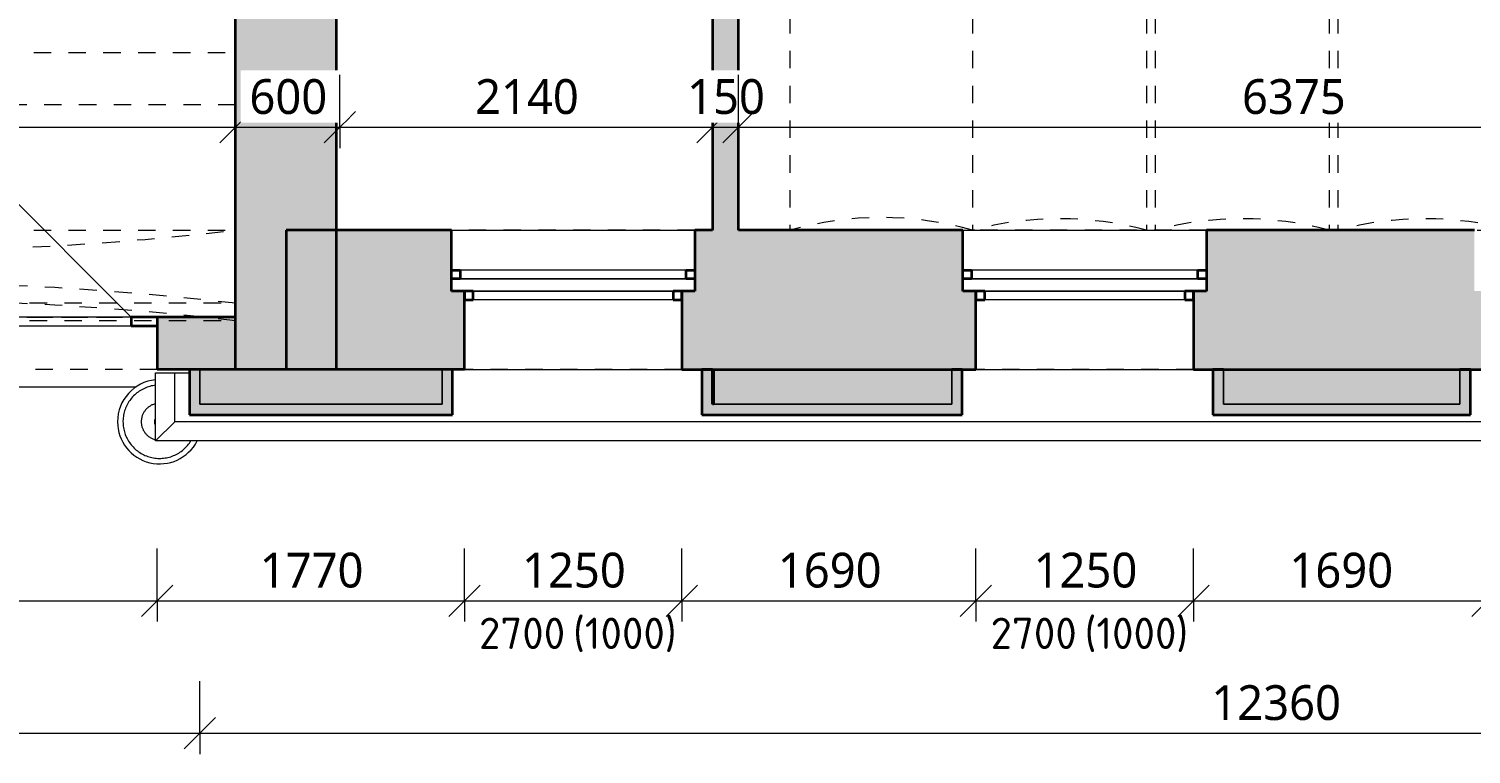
# Model space of a CAD drawing. Header units: metres. Extents: x -2.5 to 41.7, y -3 to 31.6.
# Tile 13 of 23: x 20.6 to 28.9, y -1.7 to 2.5. Entities that reach past the tile are written whole.
import ezdxf

# ---------------------------------------------------------------- set-up
doc = ezdxf.new("R2010")
doc.units = ezdxf.units.M
doc.linetypes.add('AV - Cerch_ 1 tecka 2mm', pattern=[0.004, 0.002, -0.001, 0, -0.001])
doc.layers.add('AV-KOTY', color=5, linetype='Continuous', lineweight=13, true_color=0x0000ff)
for name, color, linetype, lineweight in [('AV-KOTY-100', 7, 'Continuous', 5), ('AV-SRAFY', 7, 'Continuous', 35), ('AV-STAVBA', 7, 'Continuous', 18)]:
    doc.layers.add(name, color=color, linetype=linetype, lineweight=lineweight)
doc.styles.add('ISOCPEUR', font='isocpeur.ttf', dxfattribs={"height": 0.18})
doc.styles.add('Trebuchet MS', font='trebuc.ttf', dxfattribs={"height": 0.2})
doc.dimstyles.new('2_mm_-_O_-_Blue_-_mm', dxfattribs={"dimscale": 0.3048, "dimtxt": 0.20619, "dimasz": 0.590551, "dimexe": 0.393701, "dimexo": 0.0625, "dimgap": 0.065617, "dimtad": 1, "dimdec": 0, "dimlfac": 1000, "dimzin": 0, "dimdsep": 46, "dimtxsty": 'Trebuchet MS', "dimblk1": 'OBLIQUE', "dimblk2": 'OBLIQUE', "dimsah": 1, "dimcen": 0.09, "dimazin": 0, "dimtfac": 1, "dimtdec": 4, "dimtix": 1, "dimtmove": 0, "dimatfit": 3, "dimfxl": 0.984252, "dimfxlon": 1, "dimtvp": 1, "dimtfill": 1, "dimtolj": 1, "dimtzin": 0, "dimarcsym": 2})
doc.dimstyles.new('2_mm_-_O_-_Blue_-_mm_-_zaokrouhlena', dxfattribs={"dimscale": 0.3048, "dimtxt": 0.20619, "dimasz": 0.590551, "dimexe": 0.393701, "dimexo": 0.0625, "dimgap": 0.065617, "dimtad": 1, "dimdec": 0, "dimlfac": 1000, "dimrnd": 10, "dimzin": 0, "dimdsep": 46, "dimtxsty": 'Trebuchet MS', "dimblk1": 'OBLIQUE', "dimblk2": 'OBLIQUE', "dimsah": 1, "dimcen": 0.09, "dimazin": 0, "dimtfac": 1, "dimtdec": 4, "dimtix": 1, "dimtmove": 0, "dimatfit": 3, "dimfxl": 0.984252, "dimfxlon": 1, "dimtvp": 1, "dimtfill": 1, "dimtolj": 1, "dimtzin": 0, "dimarcsym": 2})

# ---------------------------------------------------------------- blocks, each defined once
blk = doc.blocks.new('GM_Otvor s klenutým nadpražím - 4160x5200-1335175-1NP')
at = {"layer": 'AV-STAVBA', "linetype": 'AV - Cerch_ 1 tecka 2mm', "lineweight": 13}
for p, q in [((-2.08, 0.45), (2.08, 0.45)), ((1.9965, -0.07), (-1.9965, -0.07))]:
    blk.add_line(p, q, dxfattribs=at)
for centre, start, end in [((0, 18.4167), 263.39627, 276.60373), ((0, -18.0367), 83.39627, 96.60373)]:
    blk.add_arc(centre, 18.0867, start, end, dxfattribs=at)
blk = doc.blocks.new('DO_2_Ocel__členěné dřevěné vrata - 1500x1970-1358107-1NP')
at = {"layer": 'AV-STAVBA'}
for p, q in [((-1.5, 1.65), (-1.5, 0.15)), ((1.5, 0.15), (0.4393, 1.2107)), ((0.75, 0.85), (0.75, 0.15)), ((-1.5, 0.1), (1.5, 0.1)), ((0, 0.15), (0, 0.1))]:
    blk.add_line(p, q, dxfattribs=at)
at = {"layer": 'AV-STAVBA', "lineweight": 35}
for p, q in [((-1.5, 0.15), (-1.65, 0.15)), ((-1.65, 0.1), (-1.5, 0.1)), ((-1.5, 0.1), (-1.5, 0.15)), ((1.65, 0.15), (1.5, 0.15)), ((1.5, 0.15), (1.5, 0.1)), ((1.5, 0.1), (1.65, 0.1))]:
    blk.add_line(p, q, dxfattribs=at)
at = {"layer": 'AV-STAVBA', "linetype": 'AV - Cerch_ 1 tecka 2mm'}
for p, q in [((-1.65, 0.15), (1.65, 0.15)), ((-1.5, 0.15), (1.5, 0.15)), ((-1.5, 0.1), (1.5, 0.1)), ((1.65, -0.15), (-1.65, -0.15))]:
    blk.add_line(p, q, dxfattribs=at)
at = {"layer": 'AV-STAVBA'}
for centre, radius, start, end in [((-1.5, 0.15), 1.5, 360, 90), ((1.5, 0.15), 1.5, 135, 180), ((0.75, 0.15), 0.7, 90, 180)]:
    blk.add_arc(centre, radius, start, end, dxfattribs=at)
blk = doc.blocks.new('GM_Void_valená klenba - GM_Void_valená klenba-1557060-1NP')
at = {"layer": 'AV-STAVBA', "linetype": 'AV - Cerch_ 1 tecka 2mm', "lineweight": 13}
for p, q in [((-0.525, 3.115), (-0.525, -3.115)), ((-0.525, 3.115), (0.525, 3.115)), ((0.525, 3.115), (0.525, -3.115)), ((-0.525, -3.115), (0.525, -3.115))]:
    blk.add_line(p, q, dxfattribs=at)
for centre, start, end in [((0, 4.9722), 254.21545, 285.78455), ((0, -4.9722), 74.21545, 105.78455)]:
    blk.add_arc(centre, 1.93, start, end, dxfattribs=at)
blk = doc.blocks.new('GM_Void_valená klenba - GM_Void_valená klenba-1557061-1NP')
at = {"layer": 'AV-STAVBA', "linetype": 'AV - Cerch_ 1 tecka 2mm', "lineweight": 13}
for p, q in [((-0.5, 3.115), (-0.5, -3.115)), ((-0.5, 3.115), (0.5, 3.115)), ((0.5, 3.115), (0.5, -3.115)), ((-0.5, -3.115), (0.5, -3.115))]:
    blk.add_line(p, q, dxfattribs=at)
for centre, start, end in [((0, 4.9791), 254.98527, 285.01473), ((0, -4.9791), 74.98527, 105.01473)]:
    blk.add_arc(centre, 1.93, start, end, dxfattribs=at)
blk = doc.blocks.new('SFR_Trám_obdelník - 300x380-1644687-1NP')
at = {"layer": 'AV-STAVBA', "linetype": 'AV - Cerch_ 1 tecka 2mm', "lineweight": 13}
for p, q in [((-2.08, -0.15), (-2.08, 0.15)), ((-2.08, 0.15), (2.08, 0.15)), ((2.08, 0.15), (2.08, -0.15)), ((2.08, -0.15), (-2.08, -0.15))]:
    blk.add_line(p, q, dxfattribs=at)
blk = doc.blocks.new('Zdobná fasáda 1NP - Zdobná fasáda 1NP-1554848-1NP')
at = {"layer": 'AV-STAVBA'}
for points in [[(21.5598, 0.2882), (23.0714, 0.2882), (23.0714, 0.5482), (23.0114, 0.5482), (23.0114, 0.3482), (21.6198, 0.3482), (21.6198, 0.5482), (21.5598, 0.5482), (21.5598, 0.3812)], [(24.5048, 0.2882), (26.0014, 0.2882), (26.0014, 0.5482), (25.9414, 0.5482), (25.9414, 0.3482), (24.5648, 0.3482), (24.5648, 0.5482), (24.5048, 0.5482)], [(28.9214, 0.2882), (28.9214, 0.5482), (28.8614, 0.5482), (28.8614, 0.3482), (27.5014, 0.3482), (27.5014, 0.5482), (27.4414, 0.5482), (27.4414, 0.2882)]]:
    blk.add_hatch(color=256, dxfattribs=at).paths.add_polyline_path(points)
for p, q in [((21.3648, 0.5282), (21.4748, 0.5282)), ((21.3648, 0.1382), (21.3648, 0.5282)), ((21.4748, 0.2482), (21.4748, 0.5282)), ((21.6198, 0.3482), (21.6198, 0.5482)), ((23.0114, 0.5482), (23.0114, 0.3482)), ((25.9414, 0.5482), (25.9414, 0.3482)), ((27.5014, 0.3482), (27.5014, 0.5482)), ((28.8614, 0.5482), (28.8614, 0.3482)), ((23.0114, 0.3482), (21.6198, 0.3482)), ((25.9414, 0.3482), (24.5714, 0.3482)), ((28.8614, 0.3482), (27.5014, 0.3482)), ((21.4748, 0.2482), (21.3648, 0.1382)), ((33.9191, 0.2482), (21.4748, 0.2482)), ((33.8298, 0.1382), (21.3648, 0.1382))]:
    blk.add_line(p, q, dxfattribs=at)
at = {"layer": 'AV-STAVBA', "lineweight": 35}
for p, q in [((21.6198, 0.5482), (21.5598, 0.5482)), ((21.5598, 0.5482), (21.5598, 0.2882)), ((23.0714, 0.5482), (23.0114, 0.5482)), ((23.0714, 0.2882), (23.0714, 0.5482)), ((24.5648, 0.5482), (24.5048, 0.5482)), ((24.5048, 0.5482), (24.5048, 0.2882)), ((24.5648, 0.3482), (24.5648, 0.5482)), ((26.0014, 0.5482), (25.9414, 0.5482)), ((26.0014, 0.2882), (26.0014, 0.5482)), ((27.5014, 0.5482), (27.4414, 0.5482)), ((27.4414, 0.5482), (27.4414, 0.2882)), ((28.9214, 0.5482), (28.8614, 0.5482)), ((28.9214, 0.2882), (28.9214, 0.5482)), ((24.5714, 0.3482), (24.5648, 0.3482)), ((21.5598, 0.2882), (23.0714, 0.2882)), ((24.5048, 0.2882), (26.0014, 0.2882)), ((27.4414, 0.2882), (28.9214, 0.2882))]:
    blk.add_line(p, q, dxfattribs=at)
at = {"layer": 'AV-STAVBA', "flags": 128}
for points in [[(21.3648, 0.4575), (21.3571, 0.4565), (21.3488, 0.4551), (21.3405, 0.4534), (21.3323, 0.4513), (21.3243, 0.4489), (21.3163, 0.4462), (21.3084, 0.4431), (21.3007, 0.4398), (21.2931, 0.4361), (21.2857, 0.4322), (21.2784, 0.4279), (21.2713, 0.4234), (21.2644, 0.4185), (21.2577, 0.4134), (21.2512, 0.4081), (21.2449, 0.4025), (21.2388, 0.3966), (21.233, 0.3905), (21.2275, 0.3842), (21.2221, 0.3776), (21.2171, 0.3709), (21.2123, 0.3639), (21.2079, 0.3568), (21.2037, 0.3495), (21.1997, 0.342), (21.1961, 0.3344), (21.1929, 0.3267), (21.1899, 0.3188), (21.1872, 0.3108), (21.1849, 0.3027), (21.1829, 0.2945), (21.1812, 0.2863), (21.1798, 0.2779), (21.1788, 0.2696), (21.1781, 0.2612), (21.1777, 0.2528), (21.1777, 0.2482)], [(21.3644, 0.3511), (21.3603, 0.3501), (21.3562, 0.3489), (21.3522, 0.3475), (21.3483, 0.346), (21.3444, 0.3443), (21.3406, 0.3425), (21.3369, 0.3405), (21.3332, 0.3383), (21.3297, 0.3361), (21.3262, 0.3336), (21.3228, 0.3311), (21.3196, 0.3284), (21.3164, 0.3256), (21.3134, 0.3226), (21.3105, 0.3196), (21.3077, 0.3164), (21.305, 0.3131), (21.3025, 0.3097), (21.3001, 0.3063), (21.2978, 0.3027), (21.2957, 0.299), (21.2938, 0.2953), (21.292, 0.2914), (21.2903, 0.2876), (21.2888, 0.2836), (21.2875, 0.2796), (21.2863, 0.2755), (21.2853, 0.2714), (21.2844, 0.2673), (21.2838, 0.2631), (21.2832, 0.2589), (21.2829, 0.2547), (21.2827, 0.2505), (21.2827, 0.2482)], [(21.1777, 0.2482), (21.1779, 0.2398), (21.1784, 0.2314), (21.1792, 0.223), (21.1804, 0.2146), (21.1819, 0.2064), (21.1837, 0.1981), (21.1859, 0.19), (21.1884, 0.1819), (21.1912, 0.174), (21.1943, 0.1662), (21.1978, 0.1585), (21.2015, 0.1509), (21.2055, 0.1435), (21.2099, 0.1363), (21.2145, 0.1293), (21.2194, 0.1224), (21.2246, 0.1157), (21.23, 0.1093), (21.2357, 0.1031), (21.2416, 0.0971), (21.2478, 0.0913), (21.2541, 0.0858), (21.2607, 0.0806), (21.2675, 0.0756), (21.2745, 0.0709), (21.2817, 0.0665), (21.2891, 0.0624), (21.2966, 0.0586), (21.3042, 0.0551), (21.312, 0.0519), (21.3199, 0.049), (21.328, 0.0464), (21.3361, 0.0441), (21.3443, 0.0422), (21.3526, 0.0406), (21.3609, 0.0393), (21.3693, 0.0384), (21.3777, 0.0378), (21.3861, 0.0375), (21.3945, 0.0376), (21.4029, 0.038), (21.4113, 0.0388), (21.4197, 0.0399), (21.428, 0.0413), (21.4362, 0.043), (21.4444, 0.0451), (21.4525, 0.0475), (21.4605, 0.0502), (21.4683, 0.0533), (21.476, 0.0566), (21.4836, 0.0603), (21.4911, 0.0643), (21.4983, 0.0685), (21.5054, 0.0731), (21.5124, 0.0779), (21.5191, 0.083), (21.5256, 0.0883), (21.5319, 0.0939), (21.5379, 0.0998), (21.5437, 0.1059), (21.5493, 0.1122), (21.5546, 0.1188), (21.5596, 0.1255), (21.5644, 0.1325), (21.568, 0.1382)], [(21.2827, 0.2482), (21.2828, 0.244), (21.283, 0.2398), (21.2835, 0.2356), (21.2841, 0.2314), (21.2848, 0.2272), (21.2857, 0.2231), (21.2868, 0.219), (21.2881, 0.215), (21.2895, 0.211), (21.291, 0.2071), (21.2928, 0.2032), (21.2946, 0.1994), (21.2967, 0.1957), (21.2988, 0.1921), (21.3012, 0.1885), (21.3036, 0.1851), (21.3062, 0.1818), (21.3089, 0.1785), (21.3118, 0.1754), (21.3148, 0.1724), (21.3178, 0.1695), (21.321, 0.1668), (21.3244, 0.1641), (21.3278, 0.1616), (21.3313, 0.1593), (21.3349, 0.1571), (21.3386, 0.155), (21.3423, 0.1531), (21.3462, 0.1513), (21.3501, 0.1497), (21.3541, 0.1483), (21.3581, 0.147), (21.3621, 0.1458), (21.3648, 0.1452)]]:
    blk.add_lwpolyline(points, dxfattribs=at)
at = {"layer": 'AV-STAVBA'}
for radius, start, end in [(0.2421, 95.62195, 180), (0.0301, 144, 180), (0.2421, 180, 332.9023), (0.0301, 180, 216)]:
    blk.add_arc((21.3884, 0.2482), radius, start, end, dxfattribs=at)
blk = doc.blocks.new('WI_2-1_dvojité_bez středního sloupku_vnější půlkruhové nadpraží - 1250x-1564289-1NP')
at = {"layer": 'AV-STAVBA', "linetype": 'AV - Cerch_ 1 tecka 2mm', "lineweight": 13}
for p, q in [((0.7, 0.4), (-0.7, 0.4)), ((0.625, 0.4), (-0.625, 0.4)), ((-0.625, 0.4), (0.625, 0.4)), ((0.7, -0.4), (-0.7, -0.4)), ((-0.7, -0.4), (0.7, -0.4)), ((0.625, -0.4), (-0.625, -0.4))]:
    blk.add_line(p, q, dxfattribs=at)
at = {"layer": 'AV-STAVBA', "lineweight": 35}
for p, q in [((-0.575, 0), (-0.625, 0)), ((-0.625, 0), (-0.625, -0.05)), ((-0.575, -0.05), (-0.575, 0)), ((-0.625, -0.05), (-0.575, -0.05)), ((0.625, 0), (0.575, 0)), ((0.575, 0), (0.575, -0.05)), ((0.575, -0.05), (0.625, -0.05)), ((0.625, -0.05), (0.625, 0)), ((-0.7, -0.17), (-0.7, -0.12)), ((-0.7, -0.12), (-0.65, -0.12)), ((-0.65, -0.12), (-0.65, -0.17)), ((0.65, -0.17), (0.65, -0.12)), ((0.65, -0.12), (0.7, -0.12)), ((0.7, -0.12), (0.7, -0.17)), ((-0.65, -0.17), (-0.7, -0.17)), ((0.7, -0.17), (0.65, -0.17))]:
    blk.add_line(p, q, dxfattribs=at)
at = {"layer": 'AV-STAVBA'}
for p, q in [((-0.625, -0.05), (-0.625, 0)), ((-0.625, 0), (0.625, 0)), ((-0.575, 0), (0.031, 0)), ((-0.575, -0.05), (-0.575, 0)), ((0.575, -0.05), (0.575, 0)), ((0.625, -0.05), (0.625, 0)), ((-0.625, -0.05), (0.625, -0.05)), ((0.031, -0.05), (-0.575, -0.05)), ((0.031, 0), (0.575, 0)), ((0.575, -0.05), (0.031, -0.05)), ((-0.7, -0.12), (-0.7, -0.17)), ((-0.7, -0.12), (0.7, -0.12)), ((0.031, -0.12), (-0.65, -0.12)), ((-0.65, -0.12), (-0.65, -0.17)), ((0.65, -0.12), (0.031, -0.12)), ((0.65, -0.12), (0.65, -0.17)), ((0.7, -0.12), (0.7, -0.17)), ((-0.7, -0.17), (0.7, -0.17)), ((-0.65, -0.17), (0.031, -0.17)), ((0.031, -0.17), (0.65, -0.17))]:
    blk.add_line(p, q, dxfattribs=at)
blk = doc.blocks.new('GM_Nika_obdélníková - 1400x1050-1564292-1NP')
at = {"layer": 'AV-STAVBA', "linetype": 'AV - Cerch_ 1 tecka 2mm'}
blk.add_line((-0.7, 0.4), (0.7, 0.4), dxfattribs=at)
blk = doc.blocks.new('GM_Otvor s klenutým nadpražím - 4160x5200-1561804-1NP')
at = {"layer": 'AV-STAVBA', "linetype": 'AV - Cerch_ 1 tecka 2mm', "lineweight": 13}
for p, q in [((-2.08, 0.4), (2.08, 0.4)), ((1.9965, -0.02), (-1.9965, -0.02))]:
    blk.add_line(p, q, dxfattribs=at)
for centre, start, end in [((0, 18.3667), 263.39627, 276.60373), ((0, -17.9867), 83.39627, 96.60373)]:
    blk.add_arc(centre, 18.0867, start, end, dxfattribs=at)
blk = doc.blocks.new('DIMBLOCK8-1NP')
at = {"layer": 'AV-KOTY-100', "color": 5, "true_color": 0x0000ff}
for p, q in [((17.6648, 1.9398), (17.6648, 2.2398)), ((21.8248, 1.9398), (21.8248, 2.2398)), ((17.6648, 1.9398), (17.7548, 2.0298)), ((21.8248, 1.9398), (21.9148, 2.0298)), ((17.6648, 1.9398), (17.5748, 1.8498)), ((17.6648, 1.9398), (21.8248, 1.9398)), ((17.6648, 1.9398), (17.6648, 1.8198)), ((21.8248, 1.9398), (21.7348, 1.8498)), ((21.8248, 1.9398), (21.8248, 1.8198))]:
    blk.add_line(p, q, dxfattribs=at)
at = {"layer": 'AV-KOTY-100', "color": 0, "insert": (19.4513, 2.2157), "char_height": 0.2, "width": 0.704541, "attachment_point": 1, "line_spacing_factor": 1.048425, "style": 'Trebuchet MS', "bg_fill": 3, "box_fill_scale": 1.25, "bg_fill_color": 256, "bg_fill_true_color": 13158600, "bg_fill_transparency": 0}
blk.add_mtext('4160', dxfattribs=at)
blk = doc.blocks.new('_Oblique')
at = {"color": 0, "linetype": 'ByBlock', "lineweight": -2}
blk.add_line((-0.5, -0.5), (0.5, 0.5), dxfattribs=at)
blk = doc.blocks.new('DIMBLOCK9-1NP')
at = {"layer": 'AV-KOTY-100', "color": 5, "true_color": 0x0000ff}
for p, q in [((21.8248, 1.9398), (21.8248, 2.2398)), ((22.4248, 1.9398), (22.4248, 2.2398)), ((21.8248, 1.9398), (21.9148, 2.0298)), ((22.4248, 1.9398), (22.5148, 2.0298)), ((21.8248, 1.9398), (21.7348, 1.8498)), ((21.8248, 1.9398), (22.4248, 1.9398)), ((21.8248, 1.9398), (21.8248, 1.8198)), ((22.4248, 1.9398), (22.3348, 1.8498)), ((22.4248, 1.9398), (22.4248, 1.8198))]:
    blk.add_line(p, q, dxfattribs=at)
at = {"layer": 'AV-KOTY-100', "color": 0, "insert": (21.9046, 2.2157), "char_height": 0.2, "width": 0.528406, "attachment_point": 1, "line_spacing_factor": 1.048425, "style": 'Trebuchet MS', "bg_fill": 3, "box_fill_scale": 1.25, "bg_fill_color": 256, "bg_fill_true_color": 13158600, "bg_fill_transparency": 0}
blk.add_mtext('600', dxfattribs=at)
blk = doc.blocks.new('DIMBLOCK10-1NP')
at = {"layer": 'AV-KOTY-100', "color": 5, "true_color": 0x0000ff}
for p, q in [((22.4248, 1.9398), (22.4248, 2.2398)), ((24.5648, 1.9398), (24.5648, 2.2398)), ((22.4248, 1.9398), (22.5148, 2.0298)), ((24.5648, 1.9398), (24.6548, 2.0298)), ((22.4248, 1.9398), (22.3348, 1.8498)), ((22.4248, 1.9398), (24.5648, 1.9398)), ((22.4248, 1.9398), (22.4248, 1.8198)), ((24.5648, 1.9398), (24.4748, 1.8498)), ((24.5648, 1.9398), (24.5648, 1.8198))]:
    blk.add_line(p, q, dxfattribs=at)
at = {"layer": 'AV-KOTY-100', "color": 0, "insert": (23.2013, 2.2157), "char_height": 0.2, "width": 0.704541, "attachment_point": 1, "line_spacing_factor": 1.048425, "style": 'Trebuchet MS', "bg_fill": 3, "box_fill_scale": 1.25, "bg_fill_color": 256, "bg_fill_true_color": 13158600, "bg_fill_transparency": 0}
blk.add_mtext('2140', dxfattribs=at)
blk = doc.blocks.new('DIMBLOCK11-1NP')
at = {"layer": 'AV-KOTY-100', "color": 5, "true_color": 0x0000ff}
for p, q in [((24.5648, 1.9398), (24.5648, 2.2398)), ((24.7148, 1.9398), (24.7148, 2.2398)), ((24.5648, 1.9398), (24.6548, 2.0298)), ((24.7148, 1.9398), (24.8048, 2.0298)), ((24.5648, 1.9398), (24.4748, 1.8498)), ((24.5648, 1.9398), (24.7148, 1.9398)), ((24.5648, 1.9398), (24.5648, 1.8198)), ((24.7148, 1.9398), (24.6248, 1.8498)), ((24.7148, 1.9398), (24.7148, 1.8198))]:
    blk.add_line(p, q, dxfattribs=at)
at = {"layer": 'AV-KOTY-100', "color": 0, "insert": (24.4196, 2.2157), "char_height": 0.2, "width": 0.528406, "attachment_point": 1, "line_spacing_factor": 1.048425, "style": 'Trebuchet MS', "bg_fill": 3, "box_fill_scale": 1.25, "bg_fill_color": 256, "bg_fill_true_color": 13158600, "bg_fill_transparency": 0}
blk.add_mtext('150', dxfattribs=at)
blk = doc.blocks.new('DIMBLOCK12-1NP')
at = {"layer": 'AV-KOTY-100', "color": 5, "true_color": 0x0000ff}
for p, q in [((24.7148, 1.9398), (24.7148, 2.2398)), ((31.0898, 1.9398), (31.0898, 2.2398)), ((24.7148, 1.9398), (24.8048, 2.0298)), ((31.0898, 1.9398), (31.1798, 2.0298)), ((24.7148, 1.9398), (24.6248, 1.8498)), ((24.7148, 1.9398), (31.0898, 1.9398)), ((24.7148, 1.9398), (24.7148, 1.8198)), ((31.0898, 1.9398), (30.9998, 1.8498)), ((31.0898, 1.9398), (31.0898, 1.8198))]:
    blk.add_line(p, q, dxfattribs=at)
at = {"layer": 'AV-KOTY-100', "color": 0, "insert": (27.6088, 2.2157), "char_height": 0.2, "width": 0.704541, "attachment_point": 1, "line_spacing_factor": 1.048425, "style": 'Trebuchet MS', "bg_fill": 3, "box_fill_scale": 1.25, "bg_fill_color": 256, "bg_fill_true_color": 13158600, "bg_fill_transparency": 0}
blk.add_mtext('6375', dxfattribs=at)
blk = doc.blocks.new('DIMBLOCK64-1NP')
at = {"layer": 'AV-KOTY-100', "color": 5, "true_color": 0x0000ff}
for p, q in [((18.0748, -0.78), (18.0748, -0.48)), ((21.3748, -0.78), (21.3748, -0.48)), ((18.0748, -0.78), (18.1648, -0.69)), ((21.3748, -0.78), (21.4648, -0.69)), ((18.0748, -0.78), (17.9848, -0.87)), ((18.0748, -0.78), (21.3748, -0.78)), ((18.0748, -0.78), (18.0748, -0.9)), ((21.3748, -0.78), (21.2848, -0.87)), ((21.3748, -0.78), (21.3748, -0.9))]:
    blk.add_line(p, q, dxfattribs=at)
at = {"layer": 'AV-KOTY-100', "color": 0, "insert": (19.4313, -0.504), "char_height": 0.2, "width": 0.704541, "attachment_point": 1, "line_spacing_factor": 1.048425, "style": 'Trebuchet MS', "bg_fill": 3, "box_fill_scale": 1.25, "bg_fill_color": 256, "bg_fill_true_color": 13158600, "bg_fill_transparency": 0}
blk.add_mtext('3300', dxfattribs=at)
blk = doc.blocks.new('DIMBLOCK65-1NP')
at = {"layer": 'AV-KOTY-100', "color": 5, "true_color": 0x0000ff}
for p, q in [((21.3748, -0.78), (21.3748, -0.48)), ((23.1398, -0.78), (23.1398, -0.48)), ((21.3748, -0.78), (21.4648, -0.69)), ((23.1398, -0.78), (23.2298, -0.69)), ((21.3748, -0.78), (21.2848, -0.87)), ((21.3748, -0.78), (23.1398, -0.78)), ((21.3748, -0.78), (21.3748, -0.9)), ((23.1398, -0.78), (23.0498, -0.87)), ((23.1398, -0.78), (23.1398, -0.9))]:
    blk.add_line(p, q, dxfattribs=at)
at = {"layer": 'AV-KOTY-100', "color": 0, "insert": (21.9638, -0.504), "char_height": 0.2, "width": 0.704541, "attachment_point": 1, "line_spacing_factor": 1.048425, "style": 'Trebuchet MS', "bg_fill": 3, "box_fill_scale": 1.25, "bg_fill_color": 256, "bg_fill_true_color": 13158600, "bg_fill_transparency": 0}
blk.add_mtext('1770', dxfattribs=at)
blk = doc.blocks.new('DIMBLOCK66-1NP')
at = {"layer": 'AV-KOTY-100', "color": 5, "true_color": 0x0000ff}
for p, q in [((23.1398, -0.78), (23.1398, -0.48)), ((24.3898, -0.78), (24.3898, -0.48)), ((23.1398, -0.78), (23.2298, -0.69)), ((24.3898, -0.78), (24.4798, -0.69)), ((23.1398, -0.78), (23.0498, -0.87)), ((23.1398, -0.78), (24.3898, -0.78)), ((23.1398, -0.78), (23.1398, -0.9)), ((24.3898, -0.78), (24.2998, -0.87)), ((24.3898, -0.78), (24.3898, -0.9))]:
    blk.add_line(p, q, dxfattribs=at)
at = {"layer": 'AV-KOTY-100', "color": 0, "insert": (23.4713, -0.504), "char_height": 0.2, "width": 0.704541, "attachment_point": 1, "line_spacing_factor": 1.048425, "style": 'Trebuchet MS', "bg_fill": 3, "box_fill_scale": 1.25, "bg_fill_color": 256, "bg_fill_true_color": 13158600, "bg_fill_transparency": 0}
blk.add_mtext('1250', dxfattribs=at)
blk = doc.blocks.new('DIMBLOCK67-1NP')
at = {"layer": 'AV-KOTY-100', "color": 5, "true_color": 0x0000ff}
for p, q in [((24.3898, -0.78), (24.3898, -0.48)), ((26.0798, -0.78), (26.0798, -0.48)), ((24.3898, -0.78), (24.4798, -0.69)), ((26.0798, -0.78), (26.1698, -0.69)), ((24.3898, -0.78), (24.2998, -0.87)), ((24.3898, -0.78), (26.0798, -0.78)), ((24.3898, -0.78), (24.3898, -0.9)), ((26.0798, -0.78), (25.9898, -0.87)), ((26.0798, -0.78), (26.0798, -0.9))]:
    blk.add_line(p, q, dxfattribs=at)
at = {"layer": 'AV-KOTY-100', "color": 0, "insert": (24.9413, -0.504), "char_height": 0.2, "width": 0.704541, "attachment_point": 1, "line_spacing_factor": 1.048425, "style": 'Trebuchet MS', "bg_fill": 3, "box_fill_scale": 1.25, "bg_fill_color": 256, "bg_fill_true_color": 13158600, "bg_fill_transparency": 0}
blk.add_mtext('1690', dxfattribs=at)
blk = doc.blocks.new('DIMBLOCK68-1NP')
at = {"layer": 'AV-KOTY-100', "color": 5, "true_color": 0x0000ff}
for p, q in [((26.0798, -0.78), (26.0798, -0.48)), ((27.3298, -0.78), (27.3298, -0.48)), ((26.0798, -0.78), (26.1698, -0.69)), ((27.3298, -0.78), (27.4198, -0.69)), ((26.0798, -0.78), (25.9898, -0.87)), ((26.0798, -0.78), (27.3298, -0.78)), ((26.0798, -0.78), (26.0798, -0.9)), ((27.3298, -0.78), (27.2398, -0.87)), ((27.3298, -0.78), (27.3298, -0.9))]:
    blk.add_line(p, q, dxfattribs=at)
at = {"layer": 'AV-KOTY-100', "color": 0, "insert": (26.4113, -0.504), "char_height": 0.2, "width": 0.704541, "attachment_point": 1, "line_spacing_factor": 1.048425, "style": 'Trebuchet MS', "bg_fill": 3, "box_fill_scale": 1.25, "bg_fill_color": 256, "bg_fill_true_color": 13158600, "bg_fill_transparency": 0}
blk.add_mtext('1250', dxfattribs=at)
blk = doc.blocks.new('DIMBLOCK69-1NP')
at = {"layer": 'AV-KOTY-100', "color": 5, "true_color": 0x0000ff}
for p, q in [((27.3298, -0.78), (27.3298, -0.48)), ((29.0198, -0.78), (29.0198, -0.48)), ((27.3298, -0.78), (27.4198, -0.69)), ((29.0198, -0.78), (29.1098, -0.69)), ((27.3298, -0.78), (27.2398, -0.87)), ((27.3298, -0.78), (29.0198, -0.78)), ((27.3298, -0.78), (27.3298, -0.9)), ((29.0198, -0.78), (28.9298, -0.87)), ((29.0198, -0.78), (29.0198, -0.9))]:
    blk.add_line(p, q, dxfattribs=at)
at = {"layer": 'AV-KOTY-100', "color": 0, "insert": (27.8813, -0.504), "char_height": 0.2, "width": 0.704541, "attachment_point": 1, "line_spacing_factor": 1.048425, "style": 'Trebuchet MS', "bg_fill": 3, "box_fill_scale": 1.25, "bg_fill_color": 256, "bg_fill_true_color": 13158600, "bg_fill_transparency": 0}
blk.add_mtext('1690', dxfattribs=at)
blk = doc.blocks.new('DIMBLOCK79-1NP')
at = {"layer": 'AV-KOTY-100', "color": 5, "true_color": 0x0000ff}
for p, q in [((17.8398, -1.541), (17.8398, -1.241)), ((21.6198, -1.541), (21.6198, -1.241)), ((17.8398, -1.541), (17.9298, -1.451)), ((21.6198, -1.541), (21.7098, -1.451)), ((17.8398, -1.541), (17.7498, -1.631)), ((17.8398, -1.541), (21.6198, -1.541)), ((17.8398, -1.541), (17.8398, -1.661)), ((21.6198, -1.541), (21.5298, -1.631)), ((21.6198, -1.541), (21.6198, -1.661))]:
    blk.add_line(p, q, dxfattribs=at)
at = {"layer": 'AV-KOTY-100', "color": 0, "insert": (19.4363, -1.265), "char_height": 0.2, "width": 0.704541, "attachment_point": 1, "line_spacing_factor": 1.048425, "style": 'Trebuchet MS', "bg_fill": 3, "box_fill_scale": 1.25, "bg_fill_color": 256, "bg_fill_true_color": 13158600, "bg_fill_transparency": 0}
blk.add_mtext('3780', dxfattribs=at)
blk = doc.blocks.new('DIMBLOCK80-1NP')
at = {"layer": 'AV-KOTY-100', "color": 5, "true_color": 0x0000ff}
for p, q in [((21.6198, -1.541), (21.6198, -1.241)), ((33.9791, -1.541), (33.9791, -1.241)), ((21.6198, -1.541), (21.7098, -1.451)), ((33.9791, -1.541), (34.0691, -1.451)), ((21.6198, -1.541), (21.5298, -1.631)), ((21.6198, -1.541), (33.9791, -1.541)), ((21.6198, -1.541), (21.6198, -1.661)), ((33.9791, -1.541), (33.8891, -1.631)), ((33.9791, -1.541), (33.9791, -1.661))]:
    blk.add_line(p, q, dxfattribs=at)
at = {"layer": 'AV-KOTY-100', "color": 0, "insert": (27.4325, -1.265), "char_height": 0.2, "width": 0.880677, "attachment_point": 1, "line_spacing_factor": 1.048425, "style": 'Trebuchet MS', "bg_fill": 3, "box_fill_scale": 1.25, "bg_fill_color": 256, "bg_fill_true_color": 13158600, "bg_fill_transparency": 0}
blk.add_mtext('12360', dxfattribs=at)

msp = doc.modelspace()

# ---------------------------------------------------------------- hatches: boundary and pattern name
at = {"layer": 'AV-SRAFY', "lineweight": 18}
h = msp.add_hatch(color=256, dxfattribs=at)
h.paths.add_polyline_path([(21.8355, 1.3482), (22.4048, 1.3482), (22.4048, 4.0882), (21.8248, 4.0882), (21.8248, 1.3482)])
h.paths.add_polyline_path([(21.8248, 5.9882), (22.4048, 5.9882), (22.4048, 8.5282), (21.8248, 8.5282), (21.8248, 7.4926)])
h = msp.add_hatch(color=256, dxfattribs=at)
h.paths.add_polyline_path([(24.5648, 1.3482), (24.7148, 1.3482), (24.7148, 4.1932), (24.5648, 4.1932), (24.5648, 3.1163)])
h.paths.add_polyline_path([(24.7015, 5.7432), (24.7148, 5.7432), (24.7148, 5.9882), (24.5648, 5.9882), (24.5648, 5.7432)])
h = msp.add_hatch(color=256, dxfattribs=at)
h.paths.add_polyline_path([(21.8248, 0.5482), (22.4048, 0.5482), (22.4048, 1.3482), (21.8248, 1.3482), (21.8248, 0.6547)])
h.paths.add_polyline_path([(17.6648, 0.5482), (17.6648, 1.3482), (17.1148, 1.3482), (17.1148, 0.5482), (17.5365, 0.5482)])
h = msp.add_hatch(color=256, dxfattribs=at)
h.paths.add_polyline_path([(30.2698, 0.5482), (31.9598, 0.5482), (31.9598, 0.9982), (31.8848, 0.9982), (31.8848, 1.3482), (30.3448, 1.3482), (30.3448, 0.9982), (30.2698, 0.9982), (30.2698, 0.9282)])
h.paths.add_polyline_path([(33.2098, 0.5482), (34.0048, 0.5482), (34.0048, 1.3482), (33.2848, 1.3482), (33.2848, 0.9982), (33.2098, 0.9982), (33.2098, 0.9282)])
h.paths.add_polyline_path([(29.0198, 0.5482), (29.0198, 0.9982), (28.9448, 0.9982), (28.9448, 1.3482), (27.4048, 1.3482), (27.4048, 0.9982), (27.3298, 0.9982), (27.3298, 0.5482), (29.0004, 0.5482)])
h.paths.add_polyline_path([(22.1148, 0.5482), (23.1398, 0.5482), (23.1398, 0.9982), (23.0648, 0.9982), (23.0648, 1.3482), (22.1148, 1.3482), (22.1148, 0.9282)])
h.paths.add_polyline_path([(24.3898, 0.5482), (26.0798, 0.5482), (26.0798, 0.9982), (26.0048, 0.9982), (26.0048, 1.3482), (24.4648, 1.3482), (24.4648, 0.9982), (24.3898, 0.9982), (24.3898, 0.9282)])
h = msp.add_hatch(color=256, dxfattribs=at)
h.paths.add_polyline_path([(17.6648, 0.5482), (18.0748, 0.5482), (18.0748, 0.8482), (17.6648, 0.8482)])
h.paths.add_polyline_path([(21.8248, 0.5482), (21.8248, 0.8482), (21.3748, 0.8482), (21.3748, 0.5482), (21.6564, 0.5482)])
h = msp.add_hatch(color=256, dxfattribs=at)
h.paths.add_polyline_path([(24.5714, 0.3482), (25.9414, 0.3482), (25.9414, 0.5482), (24.5714, 0.5482)])
h.paths.add_polyline_path([(34.0048, 0.3482), (34.0048, 0.5482), (33.3614, 0.5482), (33.3614, 0.3482), (33.9791, 0.3482)])
h.paths.add_polyline_path([(21.6564, 0.3482), (23.0114, 0.3482), (23.0114, 0.5482), (21.6198, 0.5482), (21.6198, 0.3482)])
h.paths.add_polyline_path([(31.8014, 0.3482), (31.8014, 0.5482), (30.4214, 0.5482), (30.4214, 0.3482)])
h.paths.add_polyline_path([(28.8614, 0.3482), (28.8614, 0.5482), (27.5014, 0.5482), (27.5014, 0.3482)])

# ---------------------------------------------------------------- linework, layer by layer
at = {"layer": 'AV-STAVBA', "lineweight": 35}
for p, q in [((21.8248, 0.5482), (21.8248, 4.0882)), ((22.4048, 0.5482), (22.4048, 3.9382)), ((24.7148, 1.3482), (24.7148, 3.9332)), ((24.5648, 3.6382), (24.5648, 1.3482)), ((23.0648, 1.3482), (22.1148, 1.3482)), ((22.1148, 1.3482), (22.1148, 0.5482)), ((23.0648, 1.1182), (23.0648, 1.3482)), ((24.5648, 1.3482), (24.4648, 1.3482)), ((24.4648, 1.3482), (24.4648, 1.1182)), ((26.0048, 1.3482), (24.7148, 1.3482)), ((26.0048, 1.1182), (26.0048, 1.3482)), ((28.9448, 1.3482), (27.4048, 1.3482)), ((27.4048, 1.3482), (27.4048, 1.1182)), ((23.0648, 0.9982), (23.0648, 1.0682)), ((23.1398, 0.9982), (23.0648, 0.9982)), ((23.1398, 0.5482), (23.1398, 0.9982)), ((24.4648, 0.9982), (24.3898, 0.9982)), ((24.3898, 0.9982), (24.3898, 0.5482)), ((24.4648, 1.0682), (24.4648, 0.9982)), ((26.0048, 0.9982), (26.0048, 1.0682)), ((26.0798, 0.9982), (26.0048, 0.9982)), ((26.0798, 0.5482), (26.0798, 0.9982)), ((27.4048, 0.9982), (27.3298, 0.9982)), ((27.3298, 0.9982), (27.3298, 0.5482)), ((27.4048, 1.0682), (27.4048, 0.9982)), ((21.8248, 0.8482), (21.3748, 0.8482)), ((21.3748, 0.8482), (21.3748, 0.5482)), ((23.1398, 0.5482), (21.3748, 0.5482)), ((24.3898, 0.5482), (26.0798, 0.5482)), ((24.5714, 0.5482), (24.5714, 0.3482)), ((27.3298, 0.5482), (29.0198, 0.5482))]:
    msp.add_line(p, q, dxfattribs=at)
at = {"layer": 'AV-STAVBA'}
for p, q in [((23.0648, 1.3482), (24.4648, 1.3482)), ((26.0048, 1.3482), (27.4048, 1.3482)), ((21.2248, 0.8482), (18.2248, 0.8482)), ((21.4748, 0.5282), (21.5598, 0.5282)), ((21.4748, 0.2482), (21.4748, 0.5282)), ((21.6198, 0.5482), (21.6198, 0.3482)), ((23.0114, 0.3482), (23.0114, 0.5482)), ((23.1398, 0.5482), (24.3898, 0.5482)), ((25.9414, 0.3482), (25.9414, 0.5482)), ((26.0798, 0.5482), (27.3298, 0.5482)), ((27.5014, 0.5482), (27.5014, 0.3482)), ((28.8614, 0.3482), (28.8614, 0.5482)), ((18.2198, 0.4482), (21.2544, 0.4482)), ((21.6198, 0.3482), (23.0114, 0.3482)), ((24.5714, 0.3482), (25.9414, 0.3482)), ((27.5014, 0.3482), (28.8614, 0.3482)), ((33.9191, 0.2482), (21.4748, 0.2482))]:
    msp.add_line(p, q, dxfattribs=at)

# ---------------------------------------------------------------- block references
at = {"layer": 'AV-STAVBA', "linetype": 'AV - Cerch_ 1 tecka 2mm', "lineweight": 13}
for name, p in [('GM_Void_valená klenba - GM_Void_valená klenba-1557060-1NP', (25.5348, 4.4632)), ('GM_Void_valená klenba - GM_Void_valená klenba-1557061-1NP', (26.5598, 4.4632)), ('GM_Void_valená klenba - GM_Void_valená klenba-1557061-1NP', (27.6098, 4.4632)), ('GM_Void_valená klenba - GM_Void_valená klenba-1557061-1NP', (28.6598, 4.4632)), ('GM_Otvor s klenutým nadpražím - 4160x5200-1335175-1NP', (19.7448, 0.8982)), ('GM_Otvor s klenutým nadpražím - 4160x5200-1561804-1NP', (19.7448, 0.9482))]:
    msp.add_blockref(name, p, dxfattribs=at)
at = {"layer": 'AV-STAVBA'}
for name, p in [('SFR_Trám_obdelník - 300x380-1644687-1NP', (19.7448, 2.2182)), ('DO_2_Ocel__členěné dřevěné vrata - 1500x1970-1358107-1NP', (19.7248, 0.6982)), ('GM_Nika_obdélníková - 1400x1050-1564292-1NP', (23.7648, 0.9482)), ('GM_Nika_obdélníková - 1400x1050-1564292-1NP', (26.7048, 0.9482)), ('Zdobná fasáda 1NP - Zdobná fasáda 1NP-1554848-1NP', (0, 0))]:
    msp.add_blockref(name, p, dxfattribs=at)
at = {"layer": 'AV-STAVBA', "linetype": 'AV - Cerch_ 1 tecka 2mm', "lineweight": 13, "rotation": 180}
for p in [(23.7648, 0.9482), (26.7048, 0.9482)]:
    msp.add_blockref('WI_2-1_dvojité_bez středního sloupku_vnější půlkruhové nadpraží - 1250x-1564289-1NP', p, dxfattribs=at)

# ---------------------------------------------------------------- dimensions: what is measured, and where the dimension line sits
at = {"layer": 'AV-KOTY', "lineweight": 5}
for base, p1, p2, override, picture, middle in [((21.3748, -0.78), (18.0748, -0.48), (21.3748, -0.48), {"dimpost": '<>', "dimfxl": 3.3}, 'DIMBLOCK64-1NP', (19.7248, -0.6582)), ((21.6198, -1.541), (17.8398, -1.241), (21.6198, -1.241), {"dimpost": '<>', "dimfxl": 3.78}, 'DIMBLOCK79-1NP', (19.7298, -1.4192))]:
    dim = msp.add_linear_dim(base=base, p1=p1, p2=p2, dimstyle='2_mm_-_O_-_Blue_-_mm_-_zaokrouhlena', override=override, dxfattribs=at)
    dim.commit()
    dim.dimension.update_dxf_attribs({"geometry": picture, "text_midpoint": middle})

# ---------------------------------------------------------------- next in the draw order: dimensions: what is measured, and where the dimension line sits
for base, p1, p2, dimstyle, override, picture, middle in [((21.8248, 1.9398), (17.6648, 2.2398), (21.8248, 2.2398), '2_mm_-_O_-_Blue_-_mm', {"dimpost": '<>', "dimfxl": 4.16}, 'DIMBLOCK8-1NP', (19.7448, 2.0619)), ((23.1398, -0.78), (21.3748, -0.48), (23.1398, -0.48), '2_mm_-_O_-_Blue_-_mm_-_zaokrouhlena', {"dimpost": '<>', "dimfxl": 1.765}, 'DIMBLOCK65-1NP', (22.2573, -0.6579)), ((33.9791, -1.541), (21.6198, -1.241), (33.9791, -1.241), '2_mm_-_O_-_Blue_-_mm_-_zaokrouhlena', {"dimpost": '<>', "dimfxl": 12.359257}, 'DIMBLOCK80-1NP', (27.7994, -1.4189))]:
    dim = msp.add_linear_dim(base=base, p1=p1, p2=p2, dimstyle=dimstyle, override=override, dxfattribs=at)
    dim.commit()
    dim.dimension.update_dxf_attribs({"geometry": picture, "text_midpoint": middle})

# ---------------------------------------------------------------- next in the draw order: dimensions: what is measured, and where the dimension line sits
for base, p1, p2, dimstyle, override, picture, middle in [((22.4248, 1.9398), (21.8248, 2.2398), (22.4248, 2.2398), '2_mm_-_O_-_Blue_-_mm', {"dimpost": '<>', "dimfxl": 0.6}, 'DIMBLOCK9-1NP', (22.1248, 2.0619)), ((24.3898, -0.78), (23.1398, -0.48), (24.3898, -0.48), '2_mm_-_O_-_Blue_-_mm_-_zaokrouhlena', {"dimpost": '<>', "dimfxl": 1.25}, 'DIMBLOCK66-1NP', (23.7648, -0.6582))]:
    dim = msp.add_linear_dim(base=base, p1=p1, p2=p2, dimstyle=dimstyle, override=override, dxfattribs=at)
    dim.commit()
    dim.dimension.update_dxf_attribs({"geometry": picture, "text_midpoint": middle})

# ---------------------------------------------------------------- next in the draw order: texts
at = {"layer": 'AV-KOTY', "lineweight": 5, "insert": (23.2234, -0.8771), "char_height": 0.18, "width": 0.609282, "attachment_point": 1, "style": 'ISOCPEUR'}
msp.add_mtext('2700', dxfattribs=at)

# ---------------------------------------------------------------- next in the draw order: dimensions: what is measured, and where the dimension line sits
at = {"layer": 'AV-KOTY', "lineweight": 5}
for base, p1, p2, dimstyle, override, picture, middle in [((24.5648, 1.9398), (22.4248, 2.2398), (24.5648, 2.2398), '2_mm_-_O_-_Blue_-_mm', {"dimpost": '<>', "dimfxl": 2.14}, 'DIMBLOCK10-1NP', (23.4948, 2.0616)), ((26.0798, -0.78), (24.3898, -0.48), (26.0798, -0.48), '2_mm_-_O_-_Blue_-_mm_-_zaokrouhlena', {"dimpost": '<>', "dimfxl": 1.69}, 'DIMBLOCK67-1NP', (25.2348, -0.6579))]:
    dim = msp.add_linear_dim(base=base, p1=p1, p2=p2, dimstyle=dimstyle, override=override, dxfattribs=at)
    dim.commit()
    dim.dimension.update_dxf_attribs({"geometry": picture, "text_midpoint": middle})

# ---------------------------------------------------------------- next in the draw order: texts
at = {"layer": 'AV-KOTY', "lineweight": 5, "insert": (23.7646, -0.8771), "char_height": 0.18, "width": 0.745569, "attachment_point": 1, "style": 'ISOCPEUR'}
msp.add_mtext('(1000)', dxfattribs=at)

# ---------------------------------------------------------------- next in the draw order: dimensions: what is measured, and where the dimension line sits
at = {"layer": 'AV-KOTY', "lineweight": 5}
for base, p1, p2, dimstyle, override, picture, middle in [((24.7148, 1.9398), (24.5648, 2.2398), (24.7148, 2.2398), '2_mm_-_O_-_Blue_-_mm', {"dimpost": '<>', "dimfxl": 0.15}, 'DIMBLOCK11-1NP', (24.6398, 2.0616)), ((27.3298, -0.78), (26.0798, -0.48), (27.3298, -0.48), '2_mm_-_O_-_Blue_-_mm_-_zaokrouhlena', {"dimpost": '<>', "dimfxl": 1.25}, 'DIMBLOCK68-1NP', (26.7048, -0.6582))]:
    dim = msp.add_linear_dim(base=base, p1=p1, p2=p2, dimstyle=dimstyle, override=override, dxfattribs=at)
    dim.commit()
    dim.dimension.update_dxf_attribs({"geometry": picture, "text_midpoint": middle})

# ---------------------------------------------------------------- next in the draw order: texts
at = {"layer": 'AV-KOTY', "lineweight": 5, "insert": (26.1634, -0.8771), "char_height": 0.18, "width": 0.609282, "attachment_point": 1, "style": 'ISOCPEUR'}
msp.add_mtext('2700', dxfattribs=at)

# ---------------------------------------------------------------- next in the draw order: dimensions: what is measured, and where the dimension line sits
at = {"layer": 'AV-KOTY', "lineweight": 5}
for base, p1, p2, dimstyle, override, picture, middle in [((31.0898, 1.9398), (24.7148, 2.2398), (31.0898, 2.2398), '2_mm_-_O_-_Blue_-_mm', {"dimpost": '<>', "dimfxl": 6.375}, 'DIMBLOCK12-1NP', (27.9023, 2.0619)), ((29.0198, -0.78), (27.3298, -0.48), (29.0198, -0.48), '2_mm_-_O_-_Blue_-_mm_-_zaokrouhlena', {"dimpost": '<>', "dimfxl": 1.69}, 'DIMBLOCK69-1NP', (28.1748, -0.6579))]:
    dim = msp.add_linear_dim(base=base, p1=p1, p2=p2, dimstyle=dimstyle, override=override, dxfattribs=at)
    dim.commit()
    dim.dimension.update_dxf_attribs({"geometry": picture, "text_midpoint": middle})

# ---------------------------------------------------------------- next in the draw order: texts
at = {"layer": 'AV-KOTY', "lineweight": 5, "insert": (26.7046, -0.8771), "char_height": 0.18, "width": 0.745569, "attachment_point": 1, "style": 'ISOCPEUR'}
msp.add_mtext('(1000)', dxfattribs=at)

doc.saveas('drawing.dxf')
